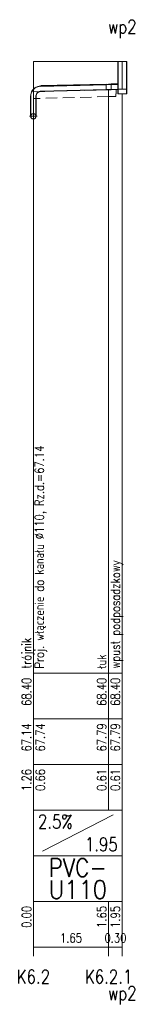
# Model space of a CAD drawing. Header units: millimetres. Extents: x 50853 to 54955, y -8480 to -6058.
# Tile 20 of 28: x 52876 to 52902, y -6990 to -6774. Entities that reach past the tile are written whole.
import ezdxf
from ezdxf.enums import TextEntityAlignment as Align

# ---------------------------------------------------------------- set-up
doc = ezdxf.new("R2010")
doc.units = ezdxf.units.MM
doc.header["$LTSCALE"] = 5
doc.linetypes.add('CENTER', pattern=[2, 1.25, -0.25, 0.25, -0.25])
doc.linetypes.add('DASHED', pattern=[0.75, 0.5, -0.25])
for name, color, linetype, lineweight in [('Liczby', 7, 'Continuous', 20), ('Linie_odn', 7, 'Continuous', 13), ('Linie_tabeli', 7, 'Continuous', 13), ('Odcinki', 5, 'Continuous', 30), ('Opis_PZ', 7, 'Continuous', 20), ('Opis_wl', 7, 'Continuous', 20), ('Osie', 7, 'CENTER', 13), ('Podsypki', 7, 'DASHED', 13), ('Ter_istn', 8, 'Continuous', 13), ('Wezly', 5, 'Continuous', 13)]:
    doc.layers.add(name, color=color, linetype=linetype, lineweight=lineweight)
doc.styles.add('Styl13', font='SIMPLEX.shx', dxfattribs={"width": 0.8})
doc.styles.add('Styl15', font='SIMPLEX.shx', dxfattribs={"width": 0.8})
doc.styles.add('Styl17', font='SIMPLEX.shx', dxfattribs={"width": 0.8})
doc.styles.add('Styl2', font='SIMPLEX.shx', dxfattribs={"width": 0.8})
doc.styles.add('Styl4', font='SIMPLEX.shx', dxfattribs={"width": 0.8})
doc.styles.add('Styl5', font='SIMPLEX.shx', dxfattribs={"width": 0.8})
doc.styles.add('Styl6', font='SIMPLEX.shx', dxfattribs={"width": 0.8})

msp = doc.modelspace()

# ---------------------------------------------------------------- linework, layer by layer
at = {"layer": 'Linie_odn'}
for points in [[(52879.48, -6917.61), (52879.48, -6783.61)], [(52895.96, -6917.61), (52895.96, -6789.76)], [(52898.96, -6917.61), (52898.96, -6790.71)]]:
    msp.add_lwpolyline(points, dxfattribs=at)
at = {"layer": 'Linie_tabeli'}
for p, q in [((52879.48, -6917.61), (52898.96, -6917.61)), ((52879.48, -6917.61), (52879.48, -6977.61)), ((52879.48, -6917.61), (52879.48, -6947.61)), ((52895.96, -6917.61), (52895.96, -6947.61)), ((52898.96, -6917.61), (52898.96, -6977.61)), ((52898.96, -6917.61), (52898.96, -6947.61)), ((52879.48, -6927.61), (52898.96, -6927.61)), ((52879.48, -6937.61), (52898.96, -6937.61)), ((52879.48, -6947.61), (52898.96, -6947.61)), ((52879.48, -6947.61), (52879.48, -6957.61)), ((52881.48, -6956.61), (52896.96, -6948.61)), ((52898.96, -6947.61), (52898.96, -6957.61)), ((52879.48, -6957.61), (52898.96, -6957.61)), ((52898.96, -6957.61), (52898.96, -6967.61)), ((52879.48, -6967.61), (52898.96, -6967.61)), ((52879.48, -6967.61), (52879.48, -6979.61)), ((52895.96, -6967.61), (52895.96, -6979.61)), ((52898.96, -6967.61), (52898.96, -6979.61)), ((52879.48, -6977.61), (52898.96, -6977.61))]:
    msp.add_line(p, q, dxfattribs=at)
at = {"layer": 'Odcinki'}
for points in [[(52881.13, -6789.03), (52895.41, -6788.67), (52895.41, -6788.62), (52881.13, -6788.97)], [(52881.13, -6790.13), (52895.41, -6789.77), (52895.41, -6789.83), (52881.13, -6790.18)], [(52896.51, -6788.64), (52897.96, -6788.61), (52897.96, -6788.55), (52896.51, -6788.59)], [(52896.51, -6789.74), (52897.96, -6789.71), (52897.96, -6789.76), (52896.51, -6789.8)]]:
    msp.add_lwpolyline(points, close=True, dxfattribs=at)
at = {"layer": 'Opis_wl'}
for radius in [0.605, 0.55]:
    msp.add_circle((52879.48, -6795.62), radius, dxfattribs=at)
at = {"layer": 'Osie'}
for p, q in [((52898.96, -6789.68), (52898.96, -6783.61)), ((52878.65, -6795.62), (52880.3, -6795.62)), ((52879.48, -6796.45), (52879.48, -6794.8))]:
    msp.add_line(p, q, dxfattribs=at)
at = {"layer": 'Podsypki'}
for points in [[(52879.48, -6790.23), (52895.96, -6789.81), (52895.96, -6790.76), (52895.96, -6790.76), (52895.96, -6791.31), (52879.48, -6791.73), (52879.48, -6791.73), (52879.48, -6791.73)], [(52895.96, -6789.81), (52897.64, -6789.77), (52897.64, -6790.68), (52897.52, -6790.68), (52897.52, -6791.27), (52895.96, -6791.31), (52895.96, -6790.76), (52895.96, -6790.76)]]:
    msp.add_lwpolyline(points, close=True, dxfattribs=at)
at = {"layer": 'Ter_istn'}
msp.add_lwpolyline([(52879.48, -6783.61), (52895.96, -6783.61), (52898.96, -6783.61)], dxfattribs=at)
at = {"layer": 'Wezly'}
for p, q in [((52895.96, -6788.6), (52895.41, -6788.62)), ((52895.41, -6788.62), (52895.41, -6789.83)), ((52895.96, -6788.66), (52895.41, -6788.67)), ((52895.41, -6789.77), (52895.96, -6789.76)), ((52895.41, -6789.83), (52895.96, -6789.81)), ((52896.51, -6788.59), (52895.96, -6788.6)), ((52896.51, -6788.64), (52895.96, -6788.66)), ((52895.96, -6789.76), (52896.51, -6789.74)), ((52895.96, -6789.81), (52896.51, -6789.8)), ((52896.51, -6789.8), (52896.51, -6788.59))]:
    msp.add_line(p, q, dxfattribs=at)
for points in [[(52897.96, -6783.61), (52899.96, -6783.61), (52899.96, -6783.61), (52897.96, -6783.61)], [(52897.96, -6790.71), (52899.96, -6790.71), (52899.96, -6783.61), (52897.96, -6783.61)], [(52898.06, -6790.71), (52899.86, -6790.71), (52899.86, -6783.61), (52898.06, -6783.61)], [(52898.96, -6790.71), (52897.96, -6790.71), (52897.96, -6789.71), (52898.96, -6789.68), (52899.96, -6789.68), (52899.96, -6790.71)], [(52878.93, -6791.23), (52878.93, -6795.62), (52878.87, -6795.62), (52878.87, -6791.23)], [(52880.03, -6791.23), (52880.03, -6795.62), (52880.08, -6795.62), (52880.08, -6791.23)]]:
    msp.add_lwpolyline(points, close=True, dxfattribs=at)
for points in [[(52881.13, -6788.97), (52880.77, -6789), (52880.42, -6789.09), (52880.09, -6789.23), (52879.79, -6789.41), (52879.52, -6789.65), (52879.29, -6789.92), (52879.1, -6790.23), (52878.97, -6790.56), (52878.89, -6790.91), (52878.87, -6791.27)], [(52881.13, -6789.03), (52880.78, -6789.06), (52880.44, -6789.14), (52880.12, -6789.27), (52879.82, -6789.46), (52879.56, -6789.69), (52879.33, -6789.95), (52879.15, -6790.25), (52879.02, -6790.58), (52878.95, -6790.92), (52878.93, -6791.27)], [(52881.13, -6790.13), (52880.95, -6790.14), (52880.78, -6790.18), (52880.62, -6790.25), (52880.47, -6790.34), (52880.34, -6790.46), (52880.23, -6790.59), (52880.14, -6790.74), (52880.07, -6790.9), (52880.04, -6791.07), (52880.03, -6791.25)], [(52881.13, -6790.18), (52880.96, -6790.2), (52880.8, -6790.24), (52880.65, -6790.3), (52880.51, -6790.39), (52880.38, -6790.5), (52880.27, -6790.62), (52880.19, -6790.77), (52880.13, -6790.92), (52880.09, -6791.08), (52880.08, -6791.25)]]:
    msp.add_lwpolyline(points, dxfattribs=at)

# ---------------------------------------------------------------- texts
at = {"layer": 'Liczby', "width": 0.8}
for s, height, style, p in [('wp2', 3, 'Styl13', (52898.96, -6777.51)), ('1.65', 2, 'Styl6', (52887.72, -6976.61)), ('0.30', 2, 'Styl6', (52897.46, -6976.61)), ('K6.2', 3, 'Styl13', (52879.48, -6985.61)), ('K6.2.1', 3, 'Styl13', (52895.96, -6985.61)), ('wp2', 3, 'Styl13', (52898.96, -6989.21))]:
    msp.add_text(s, height=height, dxfattribs=dict(at, style=style)).set_placement(p, align=Align.CENTER)
at = {"layer": 'Liczby', "style": 'Styl2', "width": 0.8}
for s, p in [('68.40', (52878.98, -6918.61)), ('68.40', (52895.46, -6918.61)), ('68.40', (52898.46, -6918.61)), ('67.14', (52878.98, -6928.61)), ('67.74', (52881.98, -6928.61)), ('67.79', (52895.46, -6928.61)), ('67.79', (52898.46, -6928.61)), ('1.26', (52878.98, -6938.61)), ('0.66', (52881.98, -6938.61)), ('0.61', (52895.46, -6938.61)), ('0.61', (52898.46, -6938.61)), ('0.00', (52878.98, -6968.61)), ('1.65', (52895.46, -6968.61)), ('1.95', (52898.46, -6968.61))]:
    msp.add_text(s, height=2, rotation=90, dxfattribs=at).set_placement(p, align=Align.RIGHT)
at = {"layer": 'Liczby', "style": 'Styl4', "width": 0.8}
msp.add_text('2.5%', height=3, dxfattribs=at).set_placement((52880.48, -6951.61))
msp.add_text('1.95', height=3, dxfattribs=at).set_placement((52897.96, -6956.61), align=Align.RIGHT)
at = {"layer": 'Liczby', "style": 'Styl5'}
for s, width, p, p2 in [('PVC-', 0.84, (52882.82, -6962.21), (52895.62, -6962.21)), ('U110', 0.988235, (52882.82, -6967.01), (52895.62, -6967.01))]:
    msp.add_text(s, height=4, dxfattribs=dict(at, width=width)).set_placement(p, p2, align=Align.FIT)
at = {"layer": 'Opis_PZ', "style": 'Styl15', "width": 0.8}
for s, p in [('wpust podposadzkowy', (52898.46, -6916.61)), ('trójnik', (52878.98, -6916.61)), ('łuk', (52895.46, -6916.61))]:
    msp.add_text(s, height=2, rotation=90, dxfattribs=at).set_placement(p)
at = {"layer": 'Opis_wl', "style": 'Styl17', "width": 0.8}
msp.add_text('Proj. włączenie do kanału %%C110, Rz.d.=67.14', height=2, rotation=90, dxfattribs=at).set_placement((52881.78, -6916.61))

doc.saveas('drawing.dxf')
